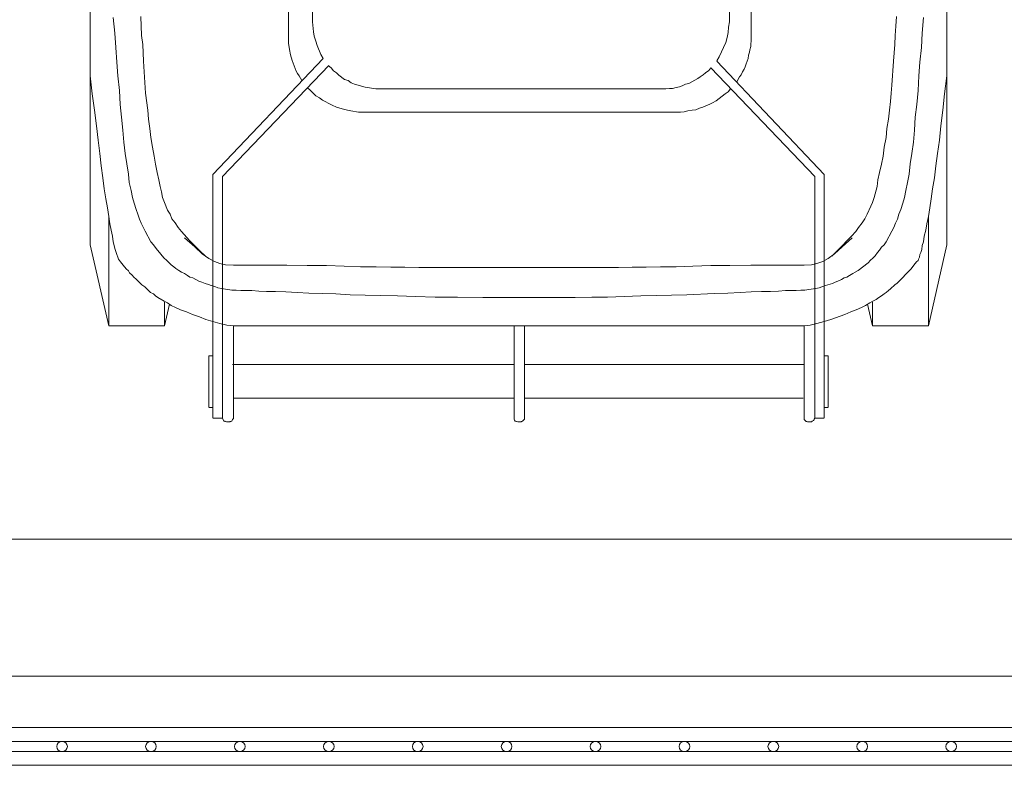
# Model space of a CAD drawing. Header units: inches. Extents: x 1156 to 71303, y -52654 to 51.
# Tile 119 of 151: x 63824 to 63882, y -43354 to -43311. Entities that reach past the tile are written whole.
import ezdxf

# ---------------------------------------------------------------- set-up
doc = ezdxf.new("R2010")
doc.units = ezdxf.units.IN
doc.header["$MEASUREMENT"] = 0
doc.layers.get('0').update_dxf_attribs({"lineweight": 0})
doc.layers.add('p--kosz śmietnik', color=252, linetype='Continuous', lineweight=0)

# ---------------------------------------------------------------- blocks, each defined once
blk = doc.blocks.new('kosz120L-rzut')
at = {"linetype": 'Continuous'}
for points in [[(-15.744, 57.606), (-15.812, 57.561)], [(-15.744, 57.606), (-15.812, 57.561)], [(-15.698, 57.652), (-15.744, 57.606)], [(-15.698, 57.652), (-15.744, 57.606)], [(-15.471, 57.652), (-15.698, 57.652)], [(-15.471, 57.652), (-15.698, 57.652)], [(-15.425, 57.629), (-15.471, 57.652)], [(-15.425, 57.629), (-15.471, 57.652)], [(-15.38, 57.629), (-15.425, 57.629)], [(-15.38, 57.629), (-15.425, 57.629)], [(-15.266, 57.515), (-15.38, 57.629)], [(-15.266, 57.515), (-15.38, 57.629)], [(1.206, 57.606), (1.092, 57.492)], [(1.206, 57.606), (1.092, 57.492)], [(1.251, 57.629), (1.206, 57.606)], [(1.251, 57.629), (1.206, 57.606)], [(1.274, 57.652), (1.251, 57.629)], [(1.274, 57.652), (1.251, 57.629)], [(1.479, 57.652), (1.274, 57.652)], [(1.479, 57.652), (1.274, 57.652)], [(1.547, 57.629), (1.479, 57.652)], [(1.547, 57.629), (1.479, 57.652)], [(1.57, 57.629), (1.547, 57.629)], [(1.57, 57.629), (1.547, 57.629)], [(1.638, 57.606), (1.57, 57.629)], [(1.638, 57.606), (1.57, 57.629)], [(1.661, 57.538), (1.638, 57.606)], [(1.661, 57.538), (1.638, 57.606)], [(18.201, 57.606), (18.178, 57.538)], [(18.201, 57.606), (18.178, 57.538)], [(18.269, 57.629), (18.201, 57.606)], [(18.269, 57.629), (18.201, 57.606)], [(18.292, 57.629), (18.269, 57.629)], [(18.292, 57.629), (18.269, 57.629)], [(18.315, 57.652), (18.292, 57.629)], [(18.315, 57.652), (18.292, 57.629)], [(18.519, 57.652), (18.315, 57.652)], [(18.519, 57.652), (18.315, 57.652)], [(18.588, 57.629), (18.519, 57.652)], [(18.588, 57.629), (18.519, 57.652)], [(18.611, 57.606), (18.588, 57.629)], [(18.611, 57.606), (18.588, 57.629)], [(18.679, 57.606), (18.611, 57.606)], [(18.679, 57.606), (18.611, 57.606)], [(18.747, 57.424), (18.679, 57.606)], [(18.747, 57.424), (18.679, 57.606)], [(-16.449, 57.424), (-15.903, 57.424)], [(-16.449, 43.182), (-16.449, 57.401)], [(-15.835, 57.538), (-15.903, 57.424)], [(-15.858, 57.492), (-15.903, 57.424)], [(-15.903, 43.296), (-15.903, 57.424)], [(-15.903, 57.356), (-15.903, 57.424)], [(-15.835, 57.538), (-15.858, 57.492)], [(-15.812, 57.561), (-15.835, 57.538)], [(-15.812, 57.561), (-15.835, 57.538)], [(-15.266, 57.447), (-15.266, 57.515)], [(-15.266, 57.447), (-15.266, 57.515)], [(-15.266, 52.032), (-15.266, 57.447)], [(1.092, 57.492), (1.092, 57.424)], [(1.092, 57.492), (1.092, 57.424)], [(1.092, 57.356), (1.092, 57.424)], [(1.092, 57.356), (1.092, 52.032)], [(1.684, 57.515), (1.661, 57.538)], [(1.684, 57.515), (1.661, 57.538)], [(1.684, 57.447), (1.684, 57.515)], [(1.684, 57.447), (1.684, 57.515)], [(1.684, 52.032), (1.684, 57.447)], [(18.155, 57.515), (18.11, 57.447)], [(18.155, 57.515), (18.11, 57.447)], [(18.11, 52.032), (18.11, 57.447)], [(18.178, 57.538), (18.155, 57.515)], [(18.178, 57.538), (18.155, 57.515)], [(18.747, 43.296), (18.747, 57.424)], [(19.316, 57.424), (18.747, 57.424)], [(18.747, 57.356), (18.747, 57.424)], [(19.316, 43.182), (19.316, 57.401)], [(-16.449, 56.81), (-16.677, 56.81)], [(-16.677, 53.784), (-16.677, 56.787)], [(19.316, 56.81), (19.543, 56.81)], [(19.543, 53.784), (19.543, 56.787)], [(-2.912, 56.264), (-15.221, 56.264)], [(1.092, 56.264), (-2.912, 56.264)], [(5.802, 56.264), (1.684, 56.264)], [(5.802, 56.264), (18.11, 56.264)], [(-2.958, 54.284), (-15.266, 54.284)], [(-2.958, 54.284), (-2.912, 54.284)], [(-2.912, 54.284), (1.092, 54.284)], [(1.684, 54.284), (5.802, 54.284)], [(5.802, 54.284), (18.155, 54.284)], [(-16.449, 53.784), (-16.677, 53.784)], [(19.316, 53.784), (19.543, 53.784)], [(-22.546, 52.032), (-23.616, 47.3)], [(-22.546, 52.032), (-19.27, 52.032)], [(-22.546, 45.639), (-22.546, 52.032)], [(-19.27, 50.644), (-19.27, 52.032)], [(-19.27, 52.032), (-18.975, 50.758)], [(-16.449, 51.782), (-16.017, 51.896)], [(-16.017, 51.896), (-15.63, 51.987)], [(-15.63, 51.987), (-15.266, 52.032)], [(-15.266, 52.032), (-2.298, 52.032)], [(-15.266, 52.009), (-15.266, 52.009)], [(5.165, 52.032), (-2.298, 52.032)], [(18.11, 52.032), (5.165, 52.032)], [(18.497, 51.987), (18.11, 52.032)], [(18.11, 52.009), (18.11, 52.009)], [(18.906, 51.896), (18.497, 51.987)], [(19.725, 51.668), (18.906, 51.896)], [(22.137, 52.032), (21.841, 50.758)], [(25.39, 52.032), (22.137, 52.032)], [(22.137, 50.644), (22.137, 52.032)], [(25.39, 52.032), (26.482, 47.3)], [(25.39, 45.639), (25.39, 52.032)], [(-17.996, 51.213), (-17.655, 51.372)], [(-17.655, 51.372), (-16.836, 51.668)], [(-16.836, 51.668), (-16.449, 51.782)], [(20.089, 51.509), (19.725, 51.668)], [(20.499, 51.372), (20.089, 51.509)], [(20.863, 51.213), (20.499, 51.372)], [(-19.293, 50.599), (-19.111, 50.69)], [(-19.111, 50.69), (-18.861, 50.849)], [(-18.861, 50.849), (-18.633, 50.963)], [(-18.633, 50.963), (-18.315, 51.099)], [(-18.315, 51.099), (-17.996, 51.213)], [(21.204, 51.099), (20.863, 51.213)], [(21.5, 50.963), (21.204, 51.099)], [(21.75, 50.849), (21.5, 50.963)], [(21.955, 50.69), (21.75, 50.849)], [(22.16, 50.599), (21.955, 50.69)], [(-20.067, 50.075), (-19.953, 50.166)], [(-19.953, 50.166), (-19.794, 50.28)], [(-19.794, 50.28), (-19.634, 50.371)], [(-19.634, 50.371), (-19.475, 50.485)], [(-19.475, 50.485), (-19.293, 50.599)], [(-11.535, 50.075), (-10.807, 50.121)], [(-10.807, 50.121), (-10.033, 50.144)], [(-10.033, 50.144), (-8.418, 50.212)], [(-8.418, 50.212), (-7.508, 50.235)], [(-7.508, 50.235), (-6.643, 50.257)], [(-6.643, 50.257), (-5.711, 50.28)], [(-5.711, 50.28), (-3.777, 50.348)], [(-3.777, 50.348), (-2.844, 50.348)], [(-2.844, 50.348), (-1.888, 50.371)], [(-1.888, 50.371), (-0.023, 50.371)], [(3.526, 50.371), (-0.023, 50.371)], [(5.005, 50.348), (3.526, 50.371)], [(6.302, 50.348), (5.005, 50.348)], [(7.462, 50.326), (6.302, 50.348)], [(8.509, 50.28), (7.462, 50.326)], [(9.487, 50.257), (8.509, 50.28)], [(10.397, 50.235), (9.487, 50.257)], [(11.285, 50.212), (10.397, 50.235)], [(12.126, 50.166), (11.285, 50.212)], [(12.923, 50.144), (12.126, 50.166)], [(13.696, 50.121), (12.923, 50.144)], [(14.379, 50.075), (13.696, 50.121)], [(22.524, 50.371), (22.16, 50.599)], [(22.66, 50.28), (22.524, 50.371)], [(22.774, 50.166), (22.66, 50.28)], [(22.956, 50.075), (22.774, 50.166)], [(-21.523, 48.71), (-20.704, 49.529)], [(-20.704, 49.529), (-20.567, 49.643)], [(-20.567, 49.643), (-20.317, 49.871)], [(-20.317, 49.871), (-20.203, 49.962)], [(-20.203, 49.962), (-20.067, 50.075)], [(-17.086, 49.484), (-16.927, 49.552)], [(-16.927, 49.552), (-16.517, 49.666)], [(-16.517, 49.666), (-16.153, 49.802)], [(-16.153, 49.802), (-15.949, 49.848)], [(-15.949, 49.848), (-15.539, 49.916)], [(-15.539, 49.916), (-15.312, 49.939)], [(-15.312, 49.939), (-15.084, 49.939)], [(-15.084, 49.939), (-14.811, 49.962)], [(-14.811, 49.962), (-14.174, 49.962)], [(-14.174, 49.962), (-13.764, 50.007)], [(-13.764, 50.007), (-13.309, 50.03)], [(-13.309, 50.03), (-12.786, 50.03)], [(-12.786, 50.03), (-12.172, 50.053)], [(-12.172, 50.053), (-11.535, 50.075)], [(15.039, 50.053), (14.379, 50.075)], [(15.653, 50.03), (15.039, 50.053)], [(16.176, 50.03), (15.653, 50.03)], [(16.631, 50.007), (16.176, 50.03)], [(17.041, 49.962), (16.631, 50.007)], [(17.678, 49.962), (17.041, 49.962)], [(17.951, 49.939), (17.678, 49.962)], [(18.201, 49.939), (17.951, 49.939)], [(18.815, 49.848), (18.201, 49.939)], [(19.02, 49.802), (18.815, 49.848)], [(19.202, 49.734), (19.02, 49.802)], [(19.407, 49.666), (19.202, 49.734)], [(19.566, 49.62), (19.407, 49.666)], [(19.771, 49.552), (19.566, 49.62)], [(19.953, 49.484), (19.771, 49.552)], [(23.07, 49.962), (22.956, 50.075)], [(23.183, 49.871), (23.07, 49.962)], [(23.297, 49.757), (23.183, 49.871)], [(23.457, 49.643), (23.297, 49.757)], [(23.798, 49.302), (23.457, 49.643)], [(-18.246, 48.892), (-18.11, 48.983)], [(-18.11, 48.983), (-17.928, 49.097)], [(-17.928, 49.097), (-17.769, 49.188)], [(-17.769, 49.188), (-17.609, 49.234)], [(-17.609, 49.234), (-17.45, 49.325)], [(-17.45, 49.325), (-17.245, 49.416)], [(-17.245, 49.416), (-17.086, 49.484)], [(20.135, 49.416), (19.953, 49.484)], [(20.476, 49.234), (20.135, 49.416)], [(20.658, 49.188), (20.476, 49.234)], [(20.795, 49.097), (20.658, 49.188)], [(20.977, 48.983), (20.795, 49.097)], [(21.136, 48.892), (20.977, 48.983)], [(23.934, 49.188), (23.798, 49.302)], [(24.025, 49.074), (23.934, 49.188)], [(24.185, 48.938), (24.025, 49.074)], [(-21.841, 48.301), (-21.773, 48.392)], [(-21.773, 48.392), (-21.682, 48.483)], [(-21.682, 48.483), (-21.523, 48.71)], [(-19.02, 48.346), (-18.428, 48.801)], [(-18.428, 48.801), (-18.246, 48.892)], [(-16.358, 48.278), (-16.017, 48.392)], [(-16.017, 48.392), (-15.698, 48.46)], [(-15.698, 48.46), (-15.266, 48.483)], [(-15.266, 48.483), (-14.697, 48.483)], [(-14.857, 48.483), (-12.149, 48.483)], [(-14.174, 48.483), (-14.174, 48.483)], [(-12.149, 48.483), (-10.921, 48.506)], [(-10.921, 48.506), (-9.806, 48.506)], [(-9.806, 48.506), (-8.759, 48.551)], [(-8.759, 48.551), (-7.781, 48.574)], [(-7.781, 48.574), (-6.871, 48.574)], [(-6.871, 48.574), (-6.029, 48.597)], [(-6.029, 48.597), (-5.21, 48.597)], [(-5.21, 48.597), (-4.414, 48.619)], [(-4.414, 48.619), (-0.023, 48.619)], [(7.258, 48.619), (-0.023, 48.619)], [(8.077, 48.597), (7.258, 48.619)], [(8.896, 48.597), (8.077, 48.597)], [(9.76, 48.574), (8.896, 48.597)], [(10.67, 48.574), (9.76, 48.574)], [(11.626, 48.551), (10.67, 48.574)], [(12.672, 48.506), (11.626, 48.551)], [(13.787, 48.506), (12.672, 48.506)], [(14.993, 48.483), (13.787, 48.506)], [(17.7, 48.483), (14.993, 48.483)], [(17.041, 48.483), (17.041, 48.483)], [(18.11, 48.483), (17.587, 48.483)], [(18.565, 48.46), (18.11, 48.483)], [(18.906, 48.392), (18.565, 48.46)], [(19.225, 48.278), (18.906, 48.392)], [(21.295, 48.801), (21.136, 48.892)], [(21.477, 48.688), (21.295, 48.801)], [(21.591, 48.574), (21.477, 48.688)], [(21.75, 48.46), (21.591, 48.574)], [(22.023, 48.187), (21.75, 48.46)], [(24.253, 48.824), (24.185, 48.938)], [(24.389, 48.71), (24.253, 48.824)], [(24.549, 48.483), (24.389, 48.71)], [(24.64, 48.392), (24.549, 48.483)], [(24.708, 48.301), (24.64, 48.392)], [(-22.091, 47.755), (-22.046, 47.869)], [(-22.046, 47.869), (-22.023, 48.028)], [(-22.023, 48.028), (-21.955, 48.142)], [(-21.955, 48.142), (-21.932, 48.21)], [(-21.932, 48.21), (-21.841, 48.301)], [(-19.566, 47.755), (-19.43, 47.937)], [(-19.43, 47.937), (-19.293, 48.073)], [(-19.293, 48.073), (-19.157, 48.187)], [(-19.157, 48.187), (-19.02, 48.346)], [(-17.496, 47.414), (-17.041, 47.823)], [(-17.2, 47.641), (-16.881, 47.96)], [(-17.041, 47.823), (-16.677, 48.096)], [(-16.677, 48.096), (-16.358, 48.278)], [(19.543, 48.096), (19.225, 48.278)], [(19.93, 47.823), (19.543, 48.096)], [(20.067, 47.641), (19.748, 47.96)], [(20.362, 47.414), (19.93, 47.823)], [(22.16, 48.073), (22.023, 48.187)], [(22.273, 47.937), (22.16, 48.073)], [(22.433, 47.755), (22.273, 47.937)], [(24.776, 48.21), (24.708, 48.301)], [(24.822, 48.142), (24.776, 48.21)], [(24.867, 48.028), (24.822, 48.142)], [(24.935, 47.869), (24.867, 48.028)], [(24.958, 47.755), (24.935, 47.869)], [(-23.616, 37.471), (-23.616, 47.3)], [(-22.251, 47.118), (-22.182, 47.345)], [(-22.182, 47.345), (-22.16, 47.573)], [(-22.16, 47.573), (-22.091, 47.755)], [(-20.067, 47.118), (-19.953, 47.3)], [(-19.953, 47.3), (-19.794, 47.436)], [(-19.794, 47.436), (-19.68, 47.618)], [(-19.68, 47.618), (-19.566, 47.755)], [(-18.087, 46.89), (-17.496, 47.414)], [(-17.791, 47.05), (-17.518, 47.345)], [(-17.518, 47.345), (-17.2, 47.641)], [(20.385, 47.345), (20.067, 47.641)], [(20.977, 46.89), (20.362, 47.414)], [(20.681, 47.05), (20.385, 47.345)], [(22.546, 47.618), (22.433, 47.755)], [(22.683, 47.436), (22.546, 47.618)], [(22.774, 47.3), (22.683, 47.436)], [(22.933, 47.118), (22.774, 47.3)], [(25.026, 47.573), (24.958, 47.755)], [(25.14, 47.118), (25.026, 47.573)], [(26.482, 37.471), (26.482, 47.3)], [(-22.387, 46.435), (-22.296, 46.799)], [(-22.296, 46.799), (-22.251, 47.118)], [(-20.408, 46.504), (-20.067, 47.118)], [(-18.292, 46.526), (-18.042, 46.799)], [(-18.042, 46.799), (-17.791, 47.05)], [(21.136, 46.526), (20.681, 47.05)], [(23.275, 46.504), (22.933, 47.118)], [(25.186, 46.799), (25.14, 47.118)], [(25.254, 46.435), (25.186, 46.799)], [(-22.546, 45.639), (-22.455, 46.071)], [(-22.455, 46.071), (-22.387, 46.435)], [(-20.613, 46.026), (-20.522, 46.276)], [(-20.522, 46.276), (-20.408, 46.504)], [(-18.656, 46.003), (-18.451, 46.276)], [(-18.451, 46.276), (-18.292, 46.526)], [(21.341, 46.276), (21.136, 46.526)], [(21.523, 46.003), (21.341, 46.276)], [(23.502, 46.026), (23.275, 46.504)], [(25.345, 46.071), (25.254, 46.435)], [(25.39, 45.639), (25.345, 46.071)], [(-22.615, 45.138), (-22.546, 45.639)], [(-20.931, 45.229), (-20.817, 45.502)], [(-20.817, 45.502), (-20.726, 45.798)], [(-20.726, 45.798), (-20.613, 46.026)], [(-19.179, 45.047), (-18.952, 45.502)], [(-18.952, 45.502), (-18.815, 45.775)], [(-18.815, 45.775), (-18.656, 46.003)], [(21.705, 45.775), (21.523, 46.003)], [(21.818, 45.502), (21.705, 45.775)], [(21.955, 45.275), (21.818, 45.502)], [(23.593, 45.798), (23.502, 46.026)], [(23.707, 45.502), (23.593, 45.798)], [(23.798, 45.229), (23.707, 45.502)], [(25.481, 45.138), (25.39, 45.639)], [(-22.706, 44.615), (-22.615, 45.138)], [(-21.045, 44.865), (-20.931, 45.229)], [(-19.27, 44.82), (-19.179, 45.047)], [(22.137, 44.82), (21.955, 45.275)], [(23.912, 44.865), (23.798, 45.229)], [(25.572, 44.615), (25.481, 45.138)], [(-22.774, 44.024), (-22.706, 44.615)], [(-21.227, 44.115), (-21.136, 44.524)], [(-21.136, 44.524), (-21.045, 44.865)], [(-19.543, 43.887), (-19.361, 44.524)], [(-19.361, 44.524), (-19.27, 44.82)], [(22.251, 44.524), (22.137, 44.82)], [(22.319, 44.206), (22.251, 44.524)], [(24.003, 44.524), (23.912, 44.865)], [(24.094, 44.115), (24.003, 44.524)], [(25.663, 44.024), (25.572, 44.615)], [(-22.888, 43.387), (-22.774, 44.024)], [(-21.318, 43.66), (-21.227, 44.115)], [(-19.589, 43.5), (-19.543, 43.887)], [(22.387, 43.887), (22.319, 44.206)], [(22.478, 43.5), (22.387, 43.887)], [(24.207, 43.66), (24.094, 44.115)], [(25.754, 43.387), (25.663, 44.024)], [(-22.979, 42.681), (-22.888, 43.387)], [(-21.409, 43.159), (-21.318, 43.66)], [(-19.68, 43.068), (-19.589, 43.5)], [(-9.806, 36.948), (-15.903, 43.296)], [(12.536, 36.811), (18.747, 43.296)], [(22.569, 43.068), (22.478, 43.5)], [(24.253, 43.159), (24.207, 43.66)], [(25.845, 42.681), (25.754, 43.387)], [(-23.07, 41.953), (-22.979, 42.681)], [(-21.477, 42.568), (-21.409, 43.159)], [(-19.794, 42.59), (-19.68, 43.068)], [(-10.17, 36.561), (-16.449, 43.182)], [(12.854, 36.402), (19.316, 43.182)], [(22.66, 42.59), (22.569, 43.068)], [(24.344, 42.568), (24.253, 43.159)], [(25.914, 41.953), (25.845, 42.681)], [(-21.568, 41.953), (-21.477, 42.568)], [(-19.953, 41.589), (-19.885, 42.113)], [(-19.885, 42.113), (-19.794, 42.59)], [(22.751, 42.113), (22.66, 42.59)], [(22.842, 41.589), (22.751, 42.113)], [(24.435, 41.953), (24.344, 42.568)], [(-23.183, 41.18), (-23.07, 41.953)], [(-21.659, 41.293), (-21.568, 41.953)], [(-20.067, 41.02), (-19.953, 41.589)], [(22.933, 41.02), (22.842, 41.589)], [(24.526, 41.293), (24.435, 41.953)], [(26.027, 41.18), (25.914, 41.953)], [(-23.275, 40.338), (-23.183, 41.18)], [(-21.727, 40.588), (-21.659, 41.293)], [(-20.112, 40.497), (-20.067, 41.02)], [(23.001, 40.497), (22.933, 41.02)], [(24.571, 40.588), (24.526, 41.293)], [(26.118, 40.338), (26.027, 41.18)], [(-23.388, 39.428), (-23.275, 40.338)], [(-21.773, 39.837), (-21.727, 40.588)], [(-20.203, 39.951), (-20.112, 40.497)], [(23.07, 39.951), (23.001, 40.497)], [(24.662, 39.837), (24.571, 40.588)], [(26.232, 39.428), (26.118, 40.338)], [(-21.864, 39.087), (-21.773, 39.837)], [(-20.271, 39.428), (-20.203, 39.951)], [(23.115, 39.428), (23.07, 39.951)], [(24.731, 39.087), (24.662, 39.837)], [(-23.479, 38.472), (-23.388, 39.428)], [(-20.317, 38.927), (-20.271, 39.428)], [(-9.351, 39.246), (-9.556, 39.155)], [(-9.351, 39.246), (-9.556, 39.155)], [(-9.146, 39.314), (-9.351, 39.246)], [(-9.146, 39.314), (-9.351, 39.246)], [(-8.941, 39.405), (-9.146, 39.314)], [(-8.941, 39.405), (-9.146, 39.314)], [(-8.714, 39.428), (-8.941, 39.405)], [(-8.714, 39.428), (-8.941, 39.405)], [(-8.463, 39.473), (-8.714, 39.428)], [(-8.463, 39.473), (-8.714, 39.428)], [(-8.259, 39.519), (-8.463, 39.473)], [(-8.259, 39.519), (-8.463, 39.473)], [(-8.031, 39.542), (-8.259, 39.519)], [(-8.031, 39.542), (-8.259, 39.519)], [(-7.826, 39.542), (-8.031, 39.542)], [(-7.826, 39.542), (-8.031, 39.542)], [(-7.826, 39.542), (10.579, 39.542)], [(10.784, 39.542), (10.557, 39.542)], [(10.784, 39.542), (10.557, 39.542)], [(11.239, 39.473), (10.784, 39.542)], [(11.239, 39.473), (10.784, 39.542)], [(11.444, 39.428), (11.239, 39.473)], [(11.444, 39.428), (11.239, 39.473)], [(11.671, 39.36), (11.444, 39.428)], [(11.671, 39.36), (11.444, 39.428)], [(11.876, 39.314), (11.671, 39.36)], [(11.876, 39.314), (11.671, 39.36)], [(12.081, 39.246), (11.876, 39.314)], [(12.081, 39.246), (11.876, 39.314)], [(12.331, 39.132), (12.081, 39.246)], [(12.331, 39.132), (12.081, 39.246)], [(23.252, 38.427), (23.115, 39.428)], [(26.369, 38.472), (26.232, 39.428)], [(-21.932, 38.268), (-21.864, 39.087)], [(-20.362, 38.427), (-20.317, 38.927)], [(-10.306, 38.745), (-10.648, 38.472)], [(-10.306, 38.745), (-10.648, 38.472)], [(-10.124, 38.882), (-10.306, 38.745)], [(-10.124, 38.882), (-10.306, 38.745)], [(-9.92, 38.996), (-10.124, 38.882)], [(-9.92, 38.996), (-10.124, 38.882)], [(-9.715, 39.087), (-9.92, 38.996)], [(-9.715, 39.087), (-9.92, 38.996)], [(-9.556, 39.155), (-9.715, 39.087)], [(-9.556, 39.155), (-9.715, 39.087)], [(12.536, 39.041), (12.331, 39.132)], [(12.536, 39.041), (12.331, 39.132)], [(12.741, 38.927), (12.536, 39.041)], [(12.741, 38.927), (12.536, 39.041)], [(12.9, 38.836), (12.741, 38.927)], [(12.9, 38.836), (12.741, 38.927)], [(13.082, 38.7), (12.9, 38.836)], [(13.082, 38.7), (12.9, 38.836)], [(13.287, 38.586), (13.082, 38.7)], [(13.287, 38.586), (13.082, 38.7)], [(13.605, 38.268), (13.287, 38.586)], [(13.605, 38.268), (13.287, 38.586)], [(24.776, 38.268), (24.731, 39.087)], [(-23.616, 37.426), (-23.479, 38.472)], [(-21.978, 37.426), (-21.932, 38.268)], [(-20.408, 37.972), (-20.362, 38.427)], [(-10.83, 38.359), (-10.966, 38.177)], [(-10.83, 38.359), (-10.966, 38.177)], [(-10.648, 38.472), (-10.83, 38.359)], [(-10.648, 38.472), (-10.83, 38.359)], [(-7.986, 38.063), (-8.145, 37.995)], [(-7.986, 38.063), (-8.145, 37.995)], [(-7.781, 38.108), (-7.986, 38.063)], [(-7.781, 38.108), (-7.986, 38.063)], [(-7.576, 38.154), (-7.781, 38.108)], [(-7.576, 38.154), (-7.781, 38.108)], [(-7.394, 38.154), (-7.576, 38.154)], [(-7.394, 38.154), (-7.576, 38.154)], [(-7.189, 38.177), (-7.394, 38.154)], [(-7.189, 38.177), (-7.394, 38.154)], [(-6.985, 38.177), (-7.189, 38.177)], [(-6.985, 38.177), (-7.189, 38.177)], [(-6.985, 38.177), (9.578, 38.177)], [(9.783, 38.177), (9.578, 38.177)], [(9.783, 38.177), (9.578, 38.177)], [(10.397, 38.086), (9.783, 38.177)], [(10.397, 38.086), (9.783, 38.177)], [(10.625, 38.017), (10.397, 38.086)], [(10.625, 38.017), (10.397, 38.086)], [(10.807, 37.972), (10.625, 38.017)], [(10.807, 37.972), (10.625, 38.017)], [(13.787, 38.108), (13.605, 38.268)], [(13.787, 38.108), (13.605, 38.268)], [(23.366, 36.561), (23.252, 38.427)], [(24.867, 37.426), (24.776, 38.268)], [(26.482, 37.426), (26.369, 38.472)], [(-20.499, 36.561), (-20.408, 37.972)], [(-11.489, 37.471), (-11.58, 37.358)], [(-11.489, 37.471), (-11.58, 37.358)], [(-11.33, 37.767), (-11.489, 37.471)], [(-11.33, 37.767), (-11.489, 37.471)], [(-9.191, 37.471), (-9.374, 37.358)], [(-9.191, 37.471), (-9.374, 37.358)], [(-9.055, 37.585), (-9.191, 37.471)], [(-9.055, 37.585), (-9.191, 37.471)], [(-8.532, 37.858), (-9.055, 37.585)], [(-8.532, 37.858), (-9.055, 37.585)], [(-8.327, 37.904), (-8.532, 37.858)], [(-8.327, 37.904), (-8.532, 37.858)], [(-8.145, 37.995), (-8.327, 37.904)], [(-8.145, 37.995), (-8.327, 37.904)], [(11.034, 37.904), (10.807, 37.972)], [(11.034, 37.904), (10.807, 37.972)], [(11.216, 37.835), (11.034, 37.904)], [(11.216, 37.835), (11.034, 37.904)], [(11.398, 37.699), (11.216, 37.835)], [(11.398, 37.699), (11.216, 37.835)], [(11.603, 37.631), (11.398, 37.699)], [(11.603, 37.631), (11.398, 37.699)], [(11.944, 37.38), (11.603, 37.631)], [(11.944, 37.38), (11.603, 37.631)], [(14.265, 37.426), (14.106, 37.699)], [(14.265, 37.426), (14.106, 37.699)], [(-23.616, 2.275), (-23.616, 37.426)], [(-22.046, 36.629), (-21.978, 37.426)], [(-11.831, 36.902), (-11.876, 36.72)], [(-11.831, 36.902), (-11.876, 36.72)], [(-11.762, 37.039), (-11.831, 36.902)], [(-11.762, 37.039), (-11.831, 36.902)], [(-11.671, 37.176), (-11.762, 37.039)], [(-11.671, 37.176), (-11.762, 37.039)], [(-11.58, 37.358), (-11.671, 37.176)], [(-11.58, 37.358), (-11.671, 37.176)], [(-9.692, 37.107), (-9.806, 36.948)], [(-9.692, 37.107), (-9.806, 36.948)], [(-9.51, 37.244), (-9.692, 37.107)], [(-9.51, 37.244), (-9.692, 37.107)], [(-9.374, 37.358), (-9.51, 37.244)], [(-9.374, 37.358), (-9.51, 37.244)], [(12.081, 37.244), (11.944, 37.38)], [(12.081, 37.244), (11.944, 37.38)], [(12.263, 37.13), (12.081, 37.244)], [(12.263, 37.13), (12.081, 37.244)], [(12.399, 36.948), (12.263, 37.13)], [(12.399, 36.948), (12.263, 37.13)], [(12.559, 36.811), (12.399, 36.948)], [(12.559, 36.811), (12.399, 36.948)], [(14.356, 37.289), (14.265, 37.426)], [(14.356, 37.289), (14.265, 37.426)], [(14.447, 37.153), (14.356, 37.289)], [(14.447, 37.153), (14.356, 37.289)], [(14.675, 36.516), (14.447, 37.153)], [(14.675, 36.516), (14.447, 37.153)], [(24.935, 36.629), (24.867, 37.426)], [(26.482, 2.275), (26.482, 37.426)], [(-22.137, 35.765), (-22.046, 36.629)], [(-20.567, 35.583), (-20.499, 36.561)], [(-11.99, 36.402), (-12.013, 36.22)], [(-11.99, 36.402), (-12.013, 36.22)], [(-11.944, 36.561), (-11.99, 36.402)], [(-11.944, 36.561), (-11.99, 36.402)], [(-11.876, 36.72), (-11.944, 36.561)], [(-11.876, 36.72), (-11.944, 36.561)], [(-10.306, 36.311), (-10.443, 36.015)], [(-10.306, 36.311), (-10.443, 36.015)], [(-10.17, 36.538), (-10.306, 36.311)], [(-10.17, 36.538), (-10.306, 36.311)], [(12.991, 36.174), (12.854, 36.402)], [(12.991, 36.174), (12.854, 36.402)], [(14.766, 36.197), (14.675, 36.516)], [(14.766, 36.197), (14.675, 36.516)], [(23.411, 35.583), (23.366, 36.561)], [(24.981, 35.765), (24.935, 36.629)], [(-22.182, 34.923), (-22.137, 35.765)], [(-12.104, 35.901), (-12.149, 35.697)], [(-12.104, 35.901), (-12.149, 35.697)], [(-12.081, 36.038), (-12.104, 35.901)], [(-12.081, 36.038), (-12.104, 35.901)], [(-12.013, 36.22), (-12.081, 36.038)], [(-12.013, 36.22), (-12.081, 36.038)], [(-10.557, 35.765), (-10.693, 35.469)], [(-10.557, 35.765), (-10.693, 35.469)], [(-10.443, 36.015), (-10.557, 35.765)], [(-10.443, 36.015), (-10.557, 35.765)], [(13.218, 35.651), (12.991, 36.174)], [(13.218, 35.651), (12.991, 36.174)], [(14.834, 35.879), (14.766, 36.197)], [(14.834, 35.879), (14.766, 36.197)], [(14.879, 35.515), (14.834, 35.879)], [(14.879, 35.515), (14.834, 35.879)], [(25.049, 34.923), (24.981, 35.765)], [(-20.59, 35.06), (-20.567, 35.583)], [(-12.149, 35.56), (-12.172, 35.378)], [(-12.149, 35.56), (-12.172, 35.378)], [(-12.172, 35.378), (-12.172, 35.196)], [(-12.172, 35.378), (-12.172, 35.196)], [(-12.172, 16.836), (-12.172, 35.196)], [(-12.149, 35.697), (-12.149, 35.56)], [(-12.149, 35.697), (-12.149, 35.56)], [(-10.761, 35.173), (-10.83, 34.878)], [(-10.761, 35.173), (-10.83, 34.878)], [(-10.693, 35.469), (-10.761, 35.173)], [(-10.693, 35.469), (-10.761, 35.173)], [(13.287, 35.401), (13.218, 35.651)], [(13.287, 35.401), (13.218, 35.651)], [(13.378, 35.105), (13.287, 35.401)], [(13.378, 35.105), (13.287, 35.401)], [(14.879, 35.196), (14.879, 35.515)], [(14.879, 35.196), (14.879, 35.515)], [(14.879, 35.196), (14.879, 16.836)], [(23.479, 35.06), (23.411, 35.583)], [(-22.251, 34.013), (-22.182, 34.923)], [(-20.635, 34.514), (-20.59, 35.06)], [(-10.852, 34.582), (-10.898, 34.263)], [(-10.852, 34.582), (-10.898, 34.263)], [(-10.83, 34.878), (-10.852, 34.582)], [(-10.83, 34.878), (-10.852, 34.582)], [(13.423, 34.855), (13.378, 35.105)], [(13.423, 34.855), (13.378, 35.105)], [(13.491, 34.263), (13.423, 34.855)], [(13.491, 34.263), (13.423, 34.855)], [(23.525, 33.945), (23.479, 35.06)], [(25.14, 34.013), (25.049, 34.923)], [(-20.681, 33.945), (-20.635, 34.514)], [(-10.898, 17.723), (-10.898, 34.263)], [(-10.898, 34.263), (-10.898, 34.263)], [(-10.898, 34.263), (-10.898, 34.263)], [(13.491, 34.263), (13.491, 17.723)]]:
    blk.add_lwpolyline(points, dxfattribs=at)
blk = doc.blocks.new('panel-1')
for points in [[(253.01, 1.12), (2.59, 1.12)], [(4.2, 0.32), (252.28, 0.32)], [(252.28, -0.28), (4.2, -0.28)], [(2.84, -1.08), (252.76, -1.08)]]:
    blk.add_lwpolyline(points)
for centre in [(132.8, 0.02), (137.8, 0.02), (142.8, 0.02), (147.8, 0.02), (152.8, 0.02), (157.8, 0.02), (162.8, 0.02), (167.8, 0.02), (172.8, 0.02), (177.8, 0.02), (182.8, 0.02)]:
    blk.add_circle(centre, 0.3)

msp = doc.modelspace()

# ---------------------------------------------------------------- linework, layer by layer
at = {"linetype": 'Continuous', "ltscale": 12}
for p, q in [((63697.093, -43340.909), (63947.093, -43340.909)), ((63689.093, -43348.909), (63955.093, -43348.909))]:
    msp.add_line(p, q, dxfattribs=at)

# ---------------------------------------------------------------- block references
at = {"linetype": 'Continuous', "ltscale": 12, "xscale": 1.04}
msp.add_blockref('panel-1', (63688.526, -43353.048), dxfattribs=at)
at = {"layer": 'p--kosz śmietnik', "rotation": 180}
msp.add_blockref('kosz120L-rzut', (63854.769, -43276.409), dxfattribs=at)

doc.saveas('drawing.dxf')
